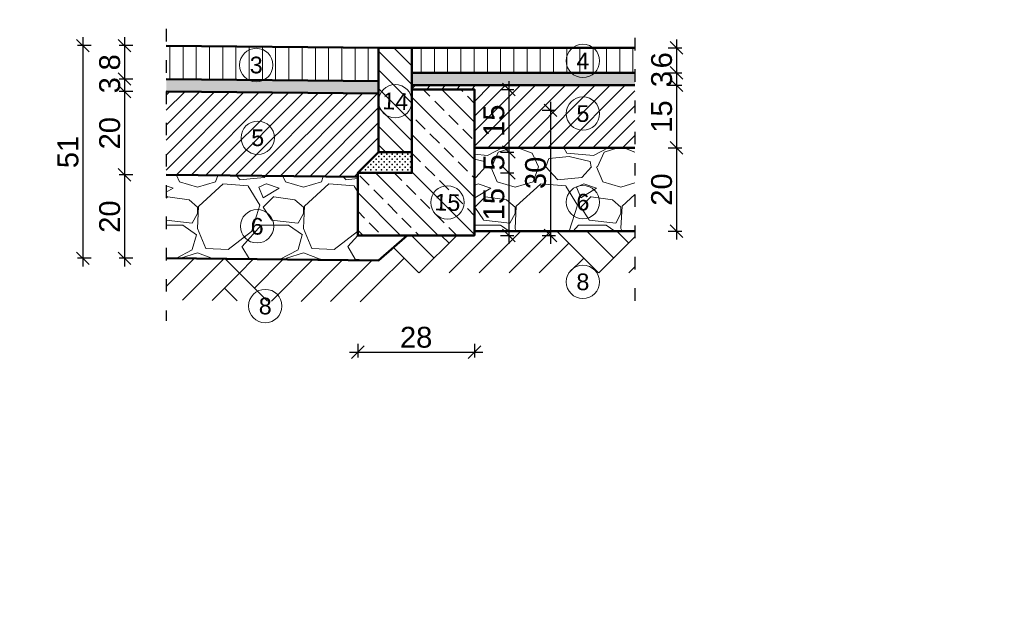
# Model space of a CAD drawing. Extents: x 8014 to 6635291, y -5609 to 5765892.
# Tile 98 of 158: x 6601197 to 6601434, y 5732401 to 5732541. Entities that reach past the tile are written whole.
import ezdxf
from ezdxf.enums import TextEntityAlignment as Align

# ---------------------------------------------------------------- set-up
doc = ezdxf.new("R2010")
doc.units = 0
doc.header["$PDSIZE"] = 0.75
doc.linetypes.add('ACAD_ISO03W100', pattern=[30, 12, -18])
doc.layers.get('0').update_dxf_attribs({"linetype": 'CONTINUOUS'})
doc.layers.get('Defpoints').update_dxf_attribs({"linetype": 'CONTINUOUS'})
doc.layers.add('a_zieleń', color=80, linetype='CONTINUOUS')
doc.styles.add('Arial', font='arial.ttf')
doc.dimstyles.new('1-50', dxfattribs={"dimtxt": 5, "dimasz": 3, "dimexe": 1.25, "dimexo": 0.625, "dimgap": 1, "dimtad": 1, "dimdec": 0, "dimrnd": 0.5, "dimtxsty": 'Arial', "dimblk": 'OBLIQUE', "dimcen": 2, "dimdle": 2, "dimclrd": 7, "dimclrt": 7, "dimadec": 0, "dimazin": 0, "dimtfac": 1, "dimtdec": 0, "dimtmove": 0, "dimatfit": 3, "dimldrblk": 'ARCHTICK', "dimfxl": 2, "dimfxlon": 1, "dimarcsym": 0})
pattern_1 = [(45, (6601717.12, 5730838.0948), (-1.7960512, 1.7960512), [])]
pattern_2 = [(135, (-1436.516, -4049.662), (-43.10522938, 6e-15), [30.48, -30.48]), (135, (-1432.924, -4046.07), (-43.10522938, 6e-15), [30.48, -30.48]), (135, (-1429.332, -4042.477), (-43.10522938, 6e-15), [30.48, -30.48]), (135, (-1425.74, -4038.885), (-43.10522938, 6e-15), [30.48, -30.48]), (135, (-1422.148, -4035.293), (-43.10522938, 6e-15), [30.48, -30.48]), (135, (-1418.556, -4031.7), (-43.10522938, 6e-15), [30.48, -30.48]), (135, (-1414.964, -4028.11), (-43.10522938, 6e-15), [30.48, -30.48]), (45, (-1458.07, -4028.11), (43.10522938, 0), [30.48, -30.48]), (45, (-1461.66, -4024.517), (43.10522938, 0), [30.48, -30.48]), (45, (-1465.253, -4020.925), (43.10522938, 0), [30.48, -30.48]), (45, (-1468.845, -4017.333), (43.10522938, 0), [30.48, -30.48]), (45, (-1472.437, -4013.74), (43.10522938, 0), [30.48, -30.48]), (45, (-1476.03, -4010.15), (43.10522938, 0), [30.48, -30.48]), (45, (-1479.622, -4006.556), (43.10522938, 0), [30.48, -30.48])]

# ---------------------------------------------------------------- blocks, each defined once
blk = doc.blocks.new('_Oblique')
at = {"color": 0, "linetype": 'ByBlock', "lineweight": -2}
blk.add_line((-0.5, -0.5), (0.5, 0.5), dxfattribs=at)
blk = doc.blocks.new('*D864')
at = {"color": 0, "lineweight": -2}
for p, q in [((6601224.56, 5732535.05), (6601221.31, 5732535.05)), ((6601222.56, 5732537.05), (6601222.56, 5732525.05)), ((6601224.56, 5732527.05), (6601221.31, 5732527.05))]:
    blk.add_line(p, q, dxfattribs=at)
at = {"layer": 'Defpoints', "color": 0}
for p in [(6601232.56, 5732535.05), (6601222.56, 5732527.05), (6601232.56, 5732527.05)]:
    blk.add_point(p, dxfattribs=at)
at = {"color": 0, "lineweight": -2, "xscale": 3, "yscale": 3, "zscale": 3}
for p, rotation in [((6601222.56, 5732535.05), 90), ((6601222.56, 5732527.05), 270)]:
    blk.add_blockref('_Oblique', p, dxfattribs=dict(at, rotation=rotation))
at = {"color": 0, "lineweight": 13, "insert": (6601219.01, 5732531.05), "char_height": 5, "attachment_point": 5, "rotation": 90, "style": 'Arial'}
blk.add_mtext('8', dxfattribs=at)
blk = doc.blocks.new('_Dot')
at = {"color": 0, "linetype": 'ByBlock', "lineweight": -2}
blk.add_line((-0.5, 0), (-1, 0), dxfattribs=at)
at = {"color": 0, "linetype": 'ByBlock', "const_width": 0.5}
blk.add_lwpolyline([(-0.25, 0, 1), (0.25, 0, 1)], format="xyb", close=True, dxfattribs=at)
blk = doc.blocks.new('*D865')
at = {"color": 0, "lineweight": -2}
for p, q in [((6601222.56, 5732529.05), (6601222.56, 5732522.05)), ((6601224.56, 5732527.05), (6601221.31, 5732527.05)), ((6601224.56, 5732524.05), (6601221.31, 5732524.05))]:
    blk.add_line(p, q, dxfattribs=at)
at = {"layer": 'Defpoints', "color": 0}
for p in [(6601232.56, 5732527.05), (6601222.56, 5732524.05), (6601232.56, 5732524.05)]:
    blk.add_point(p, dxfattribs=at)
at = {"color": 0, "lineweight": -2, "xscale": 3, "yscale": 3, "zscale": 3}
for p, rotation in [((6601222.56, 5732527.05), 90), ((6601222.56, 5732524.05), 270)]:
    blk.add_blockref('_Oblique', p, dxfattribs=dict(at, rotation=rotation))
at = {"color": 0, "lineweight": 13, "insert": (6601219.01, 5732525.55), "char_height": 5, "attachment_point": 5, "rotation": 90, "style": 'Arial'}
blk.add_mtext('3', dxfattribs=at)
blk = doc.blocks.new('*D866')
at = {"color": 0, "lineweight": -2}
for p, q in [((6601222.56, 5732526.05), (6601222.56, 5732502.05)), ((6601224.56, 5732524.05), (6601221.31, 5732524.05)), ((6601224.56, 5732504.05), (6601221.31, 5732504.05))]:
    blk.add_line(p, q, dxfattribs=at)
at = {"layer": 'Defpoints', "color": 0}
for p in [(6601232.56, 5732524.05), (6601222.56, 5732504.05), (6601232.56, 5732504.05)]:
    blk.add_point(p, dxfattribs=at)
at = {"color": 0, "lineweight": -2, "xscale": 3, "yscale": 3, "zscale": 3}
for p, rotation in [((6601222.56, 5732524.05), 90), ((6601222.56, 5732504.05), 270)]:
    blk.add_blockref('_Oblique', p, dxfattribs=dict(at, rotation=rotation))
at = {"color": 0, "lineweight": 13, "insert": (6601219.01, 5732514.05), "char_height": 5, "attachment_point": 5, "rotation": 90, "style": 'Arial'}
blk.add_mtext('20', dxfattribs=at)
blk = doc.blocks.new('*D867')
at = {"color": 0, "lineweight": -2}
for p, q in [((6601224.56, 5732504.05), (6601221.31, 5732504.05)), ((6601222.56, 5732506.05), (6601222.56, 5732482.05)), ((6601224.56, 5732484.05), (6601221.31, 5732484.05))]:
    blk.add_line(p, q, dxfattribs=at)
at = {"layer": 'Defpoints', "color": 0}
for p in [(6601232.56, 5732504.05), (6601222.56, 5732484.05), (6601232.56, 5732484.05)]:
    blk.add_point(p, dxfattribs=at)
at = {"color": 0, "lineweight": -2, "xscale": 3, "yscale": 3, "zscale": 3}
for p, rotation in [((6601222.56, 5732504.05), 90), ((6601222.56, 5732484.05), 270)]:
    blk.add_blockref('_Oblique', p, dxfattribs=dict(at, rotation=rotation))
at = {"color": 0, "lineweight": 13, "insert": (6601219.01, 5732494.05), "char_height": 5, "attachment_point": 5, "rotation": 90, "style": 'Arial'}
blk.add_mtext('20', dxfattribs=at)
blk = doc.blocks.new('*D868')
at = {"color": 0, "lineweight": -2}
for p, q in [((6601214.56, 5732535.05), (6601211.31, 5732535.05)), ((6601212.56, 5732537.05), (6601212.56, 5732482.05)), ((6601214.56, 5732484.05), (6601211.31, 5732484.05))]:
    blk.add_line(p, q, dxfattribs=at)
at = {"layer": 'Defpoints', "color": 0}
for p in [(6601232.56, 5732535.05), (6601212.56, 5732484.05), (6601232.56, 5732484.05)]:
    blk.add_point(p, dxfattribs=at)
at = {"color": 0, "lineweight": -2, "xscale": 3, "yscale": 3, "zscale": 3}
for p, rotation in [((6601212.56, 5732535.05), 90), ((6601212.56, 5732484.05), 270)]:
    blk.add_blockref('_Oblique', p, dxfattribs=dict(at, rotation=rotation))
at = {"color": 0, "lineweight": 13, "insert": (6601209.01, 5732509.55), "char_height": 5, "attachment_point": 5, "rotation": 90, "style": 'Arial'}
blk.add_mtext('51', dxfattribs=at)
blk = doc.blocks.new('*D874')
at = {"color": 0, "lineweight": -2}
for p, q in [((6601355, 5732536.54), (6601355, 5732526.54)), ((6601353, 5732534.54), (6601356.25, 5732534.54)), ((6601353, 5732528.54), (6601356.25, 5732528.54))]:
    blk.add_line(p, q, dxfattribs=at)
at = {"layer": 'Defpoints', "color": 0}
for p in [(6601345, 5732534.54), (6601344.88, 5732528.54), (6601355, 5732528.54)]:
    blk.add_point(p, dxfattribs=at)
at = {"color": 0, "lineweight": -2, "xscale": 3, "yscale": 3, "zscale": 3}
for p, rotation in [((6601355, 5732534.54), 90), ((6601355, 5732528.54), 270)]:
    blk.add_blockref('_Oblique', p, dxfattribs=dict(at, rotation=rotation))
at = {"color": 0, "lineweight": 13, "insert": (6601351.44, 5732531.54), "char_height": 5, "attachment_point": 5, "rotation": 90, "style": 'Arial'}
blk.add_mtext('6', dxfattribs=at)
blk = doc.blocks.new('*D875')
at = {"color": 0, "lineweight": -2}
for p, q in [((6601355, 5732530.54), (6601355, 5732523.54)), ((6601353, 5732528.54), (6601356.25, 5732528.54)), ((6601353, 5732525.54), (6601356.25, 5732525.54))]:
    blk.add_line(p, q, dxfattribs=at)
at = {"layer": 'Defpoints', "color": 0}
for p in [(6601344.88, 5732528.54), (6601345, 5732525.54), (6601355, 5732525.54)]:
    blk.add_point(p, dxfattribs=at)
at = {"color": 0, "lineweight": -2, "xscale": 3, "yscale": 3, "zscale": 3}
for p, rotation in [((6601355, 5732528.54), 90), ((6601355, 5732525.54), 270)]:
    blk.add_blockref('_Oblique', p, dxfattribs=dict(at, rotation=rotation))
at = {"color": 0, "lineweight": 13, "insert": (6601351.44, 5732527.04), "char_height": 5, "attachment_point": 5, "rotation": 90, "style": 'Arial'}
blk.add_mtext('3', dxfattribs=at)
blk = doc.blocks.new('*D876')
at = {"color": 0, "lineweight": -2}
for p, q in [((6601353, 5732525.54), (6601356.25, 5732525.54)), ((6601355, 5732527.54), (6601355, 5732508.54)), ((6601353, 5732510.54), (6601356.25, 5732510.54))]:
    blk.add_line(p, q, dxfattribs=at)
at = {"layer": 'Defpoints', "color": 0}
for p in [(6601345, 5732525.54), (6601345, 5732510.54), (6601355, 5732510.54)]:
    blk.add_point(p, dxfattribs=at)
at = {"color": 0, "lineweight": -2, "xscale": 3, "yscale": 3, "zscale": 3}
for p, rotation in [((6601355, 5732525.54), 90), ((6601355, 5732510.54), 270)]:
    blk.add_blockref('_Oblique', p, dxfattribs=dict(at, rotation=rotation))
at = {"color": 0, "lineweight": 13, "insert": (6601351.44, 5732518.04), "char_height": 5, "attachment_point": 5, "rotation": 90, "style": 'Arial'}
blk.add_mtext('15', dxfattribs=at)
blk = doc.blocks.new('*D877')
at = {"color": 0, "lineweight": -2}
for p, q in [((6601355, 5732512.54), (6601355, 5732488.54)), ((6601353, 5732510.54), (6601356.25, 5732510.54)), ((6601353, 5732490.54), (6601356.25, 5732490.54))]:
    blk.add_line(p, q, dxfattribs=at)
at = {"layer": 'Defpoints', "color": 0}
for p in [(6601345, 5732510.54), (6601345, 5732490.54), (6601355, 5732490.54)]:
    blk.add_point(p, dxfattribs=at)
at = {"color": 0, "lineweight": -2, "xscale": 3, "yscale": 3, "zscale": 3}
for p, rotation in [((6601355, 5732510.54), 90), ((6601355, 5732490.54), 270)]:
    blk.add_blockref('_Oblique', p, dxfattribs=dict(at, rotation=rotation))
at = {"color": 0, "lineweight": 13, "insert": (6601351.44, 5732500.54), "char_height": 5, "attachment_point": 5, "rotation": 90, "style": 'Arial'}
blk.add_mtext('20', dxfattribs=at)
blk = doc.blocks.new('*D878')
at = {"color": 0, "lineweight": -2}
for p, q in [((6601314.75, 5732526.54), (6601314.75, 5732507.54)), ((6601312.75, 5732524.54), (6601316, 5732524.54)), ((6601312.75, 5732509.54), (6601316, 5732509.54))]:
    blk.add_line(p, q, dxfattribs=at)
at = {"layer": 'Defpoints', "color": 0}
for p in [(6601284.77, 5732524.54), (6601279.75, 5732509.54), (6601314.75, 5732509.54)]:
    blk.add_point(p, dxfattribs=at)
at = {"color": 0, "lineweight": -2, "xscale": 3, "yscale": 3, "zscale": 3}
for p, rotation in [((6601314.75, 5732524.54), 90), ((6601314.75, 5732509.54), 270)]:
    blk.add_blockref('_Oblique', p, dxfattribs=dict(at, rotation=rotation))
at = {"color": 0, "lineweight": 9, "insert": (6601311.2, 5732517.04), "char_height": 5, "attachment_point": 5, "rotation": 90, "style": 'Arial'}
blk.add_mtext('15', dxfattribs=at)
blk = doc.blocks.new('_ArchTick')
at = {"color": 0, "linetype": 'ByBlock', "const_width": 0.15}
blk.add_lwpolyline([(-0.5, -0.5), (0.5, 0.5)], dxfattribs=at)
blk = doc.blocks.new('*D879')
at = {"color": 0, "lineweight": -2}
for p, q in [((6601314.75, 5732511.54), (6601314.75, 5732502.54)), ((6601312.75, 5732509.54), (6601316, 5732509.54)), ((6601312.75, 5732504.54), (6601316, 5732504.54))]:
    blk.add_line(p, q, dxfattribs=at)
at = {"layer": 'Defpoints', "color": 0}
for p in [(6601279.75, 5732509.54), (6601279.75, 5732504.54), (6601314.75, 5732504.54)]:
    blk.add_point(p, dxfattribs=at)
at = {"color": 0, "lineweight": -2, "xscale": 3, "yscale": 3, "zscale": 3}
for p, rotation in [((6601314.75, 5732509.54), 90), ((6601314.75, 5732504.54), 270)]:
    blk.add_blockref('_Oblique', p, dxfattribs=dict(at, rotation=rotation))
at = {"color": 0, "lineweight": 9, "insert": (6601311.21, 5732507.04), "char_height": 5, "attachment_point": 5, "rotation": 90, "style": 'Arial'}
blk.add_mtext('5', dxfattribs=at)
blk = doc.blocks.new('*D880')
at = {"color": 0, "lineweight": -2}
for p, q in [((6601314.75, 5732506.54), (6601314.75, 5732487.54)), ((6601312.75, 5732504.54), (6601316, 5732504.54)), ((6601312.75, 5732489.54), (6601316, 5732489.54))]:
    blk.add_line(p, q, dxfattribs=at)
at = {"layer": 'Defpoints', "color": 0}
for p in [(6601279.75, 5732504.54), (6601279.75, 5732489.54), (6601314.75, 5732489.54)]:
    blk.add_point(p, dxfattribs=at)
at = {"color": 0, "lineweight": -2, "xscale": 3, "yscale": 3, "zscale": 3}
for p, rotation in [((6601314.75, 5732504.54), 90), ((6601314.75, 5732489.54), 270)]:
    blk.add_blockref('_Oblique', p, dxfattribs=dict(at, rotation=rotation))
at = {"color": 0, "lineweight": 9, "insert": (6601311.2, 5732497.04), "char_height": 5, "attachment_point": 5, "rotation": 90, "style": 'Arial'}
blk.add_mtext('15', dxfattribs=at)
blk = doc.blocks.new('*D881')
at = {"color": 0, "lineweight": -2}
for p, q in [((6601324.75, 5732521.54), (6601324.75, 5732487.54)), ((6601322.75, 5732519.54), (6601326, 5732519.54)), ((6601322.75, 5732489.54), (6601326, 5732489.54))]:
    blk.add_line(p, q, dxfattribs=at)
at = {"layer": 'Defpoints', "color": 0}
for p in [(6601294.75, 5732519.54), (6601294.75, 5732489.54), (6601324.75, 5732489.54)]:
    blk.add_point(p, dxfattribs=at)
at = {"color": 0, "lineweight": -2, "xscale": 3, "yscale": 3, "zscale": 3}
for p, rotation in [((6601324.75, 5732519.54), 90), ((6601324.75, 5732489.54), 270)]:
    blk.add_blockref('_Oblique', p, dxfattribs=dict(at, rotation=rotation))
at = {"color": 0, "lineweight": 9, "insert": (6601321.2, 5732504.54), "char_height": 5, "attachment_point": 5, "rotation": 90, "style": 'Arial'}
blk.add_mtext('30', dxfattribs=at)
blk = doc.blocks.new('*D882')
at = {"color": 0, "lineweight": -2}
for p, q in [((6601276.52, 5732461.54), (6601308.52, 5732461.54)), ((6601278.52, 5732463.54), (6601278.52, 5732460.29)), ((6601306.52, 5732463.54), (6601306.52, 5732460.29))]:
    blk.add_line(p, q, dxfattribs=at)
at = {"layer": 'Defpoints', "color": 0}
for p in [(6601278.52, 5732489.54), (6601306.52, 5732481.54), (6601306.52, 5732461.54)]:
    blk.add_point(p, dxfattribs=at)
at = {"color": 0, "lineweight": -2, "xscale": 3, "yscale": 3, "zscale": 3, "rotation": 180}
blk.add_blockref('_Oblique', (6601278.52, 5732461.54), dxfattribs=at)
at = {"color": 0, "lineweight": -2, "xscale": 3, "yscale": 3, "zscale": 3}
blk.add_blockref('_Oblique', (6601306.52, 5732461.54), dxfattribs=at)
at = {"color": 0, "lineweight": 9, "insert": (6601292.52, 5732465.09), "char_height": 5, "attachment_point": 5, "style": 'Arial'}
blk.add_mtext('28', dxfattribs=at)

msp = doc.modelspace()

# ---------------------------------------------------------------- hatches: boundary and pattern name
at = {"lineweight": 13}
h = msp.add_hatch(dxfattribs=at)
h.set_pattern_fill('ANSI31', color=256, angle=135, style=0)
h.set_pattern_definition([(90, (6603817.8614, 5730482.822), (-3.175, 2e-32), [])])
h.paths.add_polyline_path([(6601232.558, 5732535.047), (6601232.558, 5732527.047), (6601283.524, 5732526.538), (6601283.524, 5732534.538)])
h = msp.add_hatch(dxfattribs=at)
h.set_pattern_fill('ANSI31', color=256, style=0)
h.set_pattern_definition([(135, (6601416.6815, 5732149.1183), (2.245064, 2.245064), [])])
h.paths.add_polyline_path([(6601291.524, 5732534.538), (6601291.524, 5732509.538), (6601283.524, 5732509.538), (6601283.524, 5732527.538), (6601283.524, 5732534.538)])
h = msp.add_hatch(dxfattribs=at)
h.set_pattern_fill('ANSI31', color=256, angle=135, style=0)
h.set_pattern_definition([(90, (6603817.8614, 5730482.822), (-3.175, 5e-32), [])])
h.paths.add_polyline_path([(6601345, 5732528.538), (6601291.524, 5732528.538), (6601291.524, 5732534.538), (6601345, 5732534.538)])
at = {"lineweight": 5}
h = msp.add_hatch(dxfattribs=at)
h.set_pattern_fill('AR-SAND', color=256, scale=0.02, angle=180.57282, style=0)
h.set_pattern_definition([(38.072824, (6604320.5533, 5730797.7822), (-0.04178485, 0.97845763), [0, -0.77216, 0, -0.8636, 0, -0.8255]), (8.072824, (6604320.5533, 5730797.7822), (0.8846687, 1.44256677), [0, -0.41656, 0, -0.69596, 0, -0.2667]), (328.072824, (6604319.9285, 5730797.776), (1.58187694, 0.01869012), [0, -0.254, 0, -0.9144, 0, -1.1938]), (318.072824, (6604319.9285, 5730797.776), (1.5225791, 0.4611037), [0, -0.127, 0, -0.59944, 0, -0.6858])])
h.paths.add_polyline_path([(6601345, 5732525.538), (6601291.524, 5732525.538), (6601291.524, 5732528.538), (6601345, 5732528.538)])
h = msp.add_hatch(dxfattribs=at)
h.set_pattern_fill('AR-SAND', color=256, scale=0.02, angle=180.57282, style=0)
h.set_pattern_definition([(38.072824, (6604320.5533, 5730797.7822), (-0.04178485, 0.97845763), [0, -0.77216, 0, -0.8636, 0, -0.8255]), (8.072824, (6604320.5533, 5730797.7822), (0.8846687, 1.44256677), [0, -0.41656, 0, -0.69596, 0, -0.2667]), (328.072824, (6604319.9285, 5730797.776), (1.58187694, 0.01869012), [0, -0.254, 0, -0.9144, 0, -1.1938]), (318.072824, (6604319.9285, 5730797.776), (1.5225791, 0.4611037), [0, -0.127, 0, -0.59944, 0, -0.6858])])
h.paths.add_polyline_path([(6601232.558, 5732527.047), (6601232.558, 5732524.047), (6601283.524, 5732523.538), (6601283.524, 5732526.538)])
at = {"lineweight": 13}
h = msp.add_hatch(dxfattribs=at)
h.set_pattern_fill('ANSI31', color=256, scale=0.8, style=0)
h.set_pattern_definition(pattern_1)
h.paths.add_polyline_path([(6601345, 5732510.538), (6601306.524, 5732510.538), (6601306.524, 5732524.538), (6601291.524, 5732524.538), (6601291.524, 5732525.538), (6601345, 5732525.538)])
h = msp.add_hatch(dxfattribs=at)
h.set_pattern_fill('ANSI31', color=256, scale=0.8, style=0)
h.set_pattern_definition(pattern_1)
h.paths.add_polyline_path([(6601232.558, 5732524.047), (6601232.558, 5732504.047), (6601278.524, 5732503.588), (6601278.524, 5732504.538), (6601283.524, 5732509.538), (6601283.524, 5732523.538)])
h = msp.add_hatch(dxfattribs=at)
h.set_pattern_fill('ANSI33', color=256, style=0)
h.set_pattern_definition([(135, (6601695.466, 5732028.979), (4.49013, 4.49013), []), (135, (6601690.9756, 5732028.979), (4.49013, 4.49013), [3.175, -1.5875])])
h.paths.add_polyline_path([(6601306.524, 5732489.538), (6601278.524, 5732489.538), (6601278.524, 5732504.538), (6601291.524, 5732504.538), (6601291.524, 5732524.538), (6601306.524, 5732524.538)])
h = msp.add_hatch(dxfattribs=at)
h.set_pattern_fill('CROSS', color=256, scale=0.1, style=0)
h.set_pattern_definition([(180, (6601436.1226, 5732141.39884), (-0.635, 0.635), [0.3175, -0.9525]), (90, (6601435.96387, 5732141.2401), (0.635, 0.635), [0.3175, -0.9525])])
h.paths.add_polyline_path([(6601291.524, 5732509.538), (6601291.524, 5732504.538), (6601278.524, 5732504.538), (6601283.524, 5732509.538)])
h = msp.add_hatch(dxfattribs=at)
h.set_pattern_fill('GRAVEL', color=256, style=0)
h.set_pattern_definition([(228.01279, (6601562.9932, 5731286.595), (-203.2, -228.6), [3.4172, -338.30484]), (184.96974, (6601560.7072, 5731284.055), (304.7999999, 25.4000014), [5.86405, -580.5405]), (132.51045, (6601554.8652, 5731283.547), (254.0000001, -279.3999999), [4.1348, -409.34723]), (267.27369, (6601544.9592, 5731277.197), (25.4, 508), [5.34005, -528.66437]), (292.83365, (6601544.7052, 5731271.863), (-127, 304.8), [5.23634, -518.39808]), (357.27369, (6601546.7372, 5731267.037), (-508, 25.4), [5.34005, -528.66437]), (37.69424, (6601552.0712, 5731266.783), (-330.2, -254), [7.06194, -699.13115]), (72.25533, (6601557.6592, 5731271.101), (177.80000005, 558.8), [6.6672, -660.05257]), (121.42957, (6601559.6912, 5731277.451), (-203.2, 330.2), [5.35813, -530.45546]), (175.23636, (6601556.8972, 5731282.023), (279.4, -25.4), [6.11713, -299.73937]), (222.39744, (6601550.8012, 5731282.531), (-304.8, -279.4), [7.91078, -783.16773]), (138.81407, (6601570.1052, 5731276.943), (-177.8, 152.4), [2.70005, -267.30566]), (171.46923, (6601568.0732, 5731278.721), (330.2, -50.8), [5.13682, -508.5464]), (225, (6601562.993, 5731279.483), (-5e-15, -25.4), [3.5921, -32.32893]), (203.1986, (6601561.2152, 5731282.531), (127, 50.8), [1.9344, -191.50622]), (291.8014, (6601559.437, 5731281.769), (-25.4, 76.2), [2.73566, -134.04753]), (30.96376, (6601560.453, 5731279.229), (76.2, 50.8), [4.4432, -143.663]), (161.56505, (6601564.263, 5731281.515), (50.8, -25.4), [3.21287, -77.109]), (16.38954, (6601544.7052, 5731281.769), (254, 76.2), [4.50088, -445.58827]), (70.34618, (6601549.0232, 5731283.039), (-101.6, -279.4), [3.776, -373.82216]), (293.1986, (6601564.2632, 5731286.595), (-50.8, 127), [3.8688, -189.57184]), (343.61046, (6601565.7872, 5731283.039), (-254, 76.2), [4.50088, -445.58827]), (339.44395, (6601544.7052, 5731266.021), (-127, 50.8), [4.34035, -212.67734]), (294.77514, (6601548.7692, 5731264.497), (-127.0000002, 279.4), [3.63672, -360.03593]), (66.8014, (6601564.5172, 5731261.195), (50.8, 127), [3.8688, -189.57184]), (17.35402, (6601566.0412, 5731264.751), (-330.2, -101.6), [4.25783, -421.52376]), (69.44395, (6601552.0712, 5731261.195), (-50.8, -127), [2.17018, -214.8475]), (101.30993, (6601562.993, 5731261.195), (-25.4, 101.6), [1.29515, -128.21995]), (165.96376, (6601562.739, 5731262.465), (76.2, -25.4), [5.23634, -99.49055]), (186.009, (6601557.6592, 5731263.735), (254, 25.4), [4.85267, -480.41365]), (303.69007, (6601560.453, 5731276.943), (-25.4, 50.8), [3.66324, -87.91776]), (353.15723, (6601562.4852, 5731273.895), (431.8, -50.8), [6.39557, -633.1601]), (60.9454, (6601568.8352, 5731273.133), (-101.6, -177.8), [2.6151, -258.89392]), (90, (6601570.105, 5731275.42), (-25.4, 25.4), [1.524, -23.876]), (120.25644, (6601557.1512, 5731264.497), (101.6, -177.8), [3.52867, -349.3394]), (48.01279, (6601555.3732, 5731267.545), (203.2, 228.6), [6.83443, -334.88762]), (0, (6601559.945, 5731272.625), (25.4, 25.4), [6.604, -18.796]), (325.30485, (6601566.5492, 5731272.625), (254, -177.7999999), [4.0161, -397.59317]), (254.0546, (6601569.851, 5731270.339), (-25.4, -101.6), [3.6983, -181.2165]), (207.64598, (6601568.8352, 5731266.783), (-482.6, -254), [6.02145, -596.12464]), (175.42608, (6601563.5012, 5731263.989), (-330.2, 25.4), [6.3703, -630.65846])])
h.paths.add_polyline_path([(6601283.524, 5732483.538), (6601290.381, 5732489.538), (6601283.524, 5732489.538)])
h.paths.add_polyline_path([(6601345, 5732490.538), (6601306.524, 5732490.538), (6601306.524, 5732510.538), (6601345, 5732510.538)])
h = msp.add_hatch(dxfattribs=at)
h.set_pattern_fill('GRAVEL', color=256, style=0)
h.set_pattern_definition([(228.01279, (6601562.9932, 5731286.595), (-203.2, -228.6), [3.4172, -338.30484]), (184.96974, (6601560.7072, 5731284.055), (304.7999999, 25.4000014), [5.86405, -580.5405]), (132.51045, (6601554.8652, 5731283.547), (254.0000001, -279.3999999), [4.1348, -409.34723]), (267.27369, (6601544.9592, 5731277.197), (25.4, 508), [5.34005, -528.66437]), (292.83365, (6601544.7052, 5731271.863), (-127, 304.8), [5.23634, -518.39808]), (357.27369, (6601546.7372, 5731267.037), (-508, 25.4), [5.34005, -528.66437]), (37.69424, (6601552.0712, 5731266.783), (-330.2, -254), [7.06194, -699.13115]), (72.25533, (6601557.6592, 5731271.101), (177.80000005, 558.8), [6.6672, -660.05257]), (121.42957, (6601559.6912, 5731277.451), (-203.2, 330.2), [5.35813, -530.45546]), (175.23636, (6601556.8972, 5731282.023), (279.4, -25.4), [6.11713, -299.73937]), (222.39744, (6601550.8012, 5731282.531), (-304.8, -279.4), [7.91078, -783.16773]), (138.81407, (6601570.1052, 5731276.943), (-177.8, 152.4), [2.70005, -267.30566]), (171.46923, (6601568.0732, 5731278.721), (330.2, -50.8), [5.13682, -508.5464]), (225, (6601562.993, 5731279.483), (-5e-15, -25.4), [3.5921, -32.32893]), (203.1986, (6601561.2152, 5731282.531), (127, 50.8), [1.9344, -191.50622]), (291.8014, (6601559.437, 5731281.769), (-25.4, 76.2), [2.73566, -134.04753]), (30.96376, (6601560.453, 5731279.229), (76.2, 50.8), [4.4432, -143.663]), (161.56505, (6601564.263, 5731281.515), (50.8, -25.4), [3.21287, -77.109]), (16.38954, (6601544.7052, 5731281.769), (254, 76.2), [4.50088, -445.58827]), (70.34618, (6601549.0232, 5731283.039), (-101.6, -279.4), [3.776, -373.82216]), (293.1986, (6601564.2632, 5731286.595), (-50.8, 127), [3.8688, -189.57184]), (343.61046, (6601565.7872, 5731283.039), (-254, 76.2), [4.50088, -445.58827]), (339.44395, (6601544.7052, 5731266.021), (-127, 50.8), [4.34035, -212.67734]), (294.77514, (6601548.7692, 5731264.497), (-127.0000002, 279.4), [3.63672, -360.03593]), (66.8014, (6601564.5172, 5731261.195), (50.8, 127), [3.8688, -189.57184]), (17.35402, (6601566.0412, 5731264.751), (-330.2, -101.6), [4.25783, -421.52376]), (69.44395, (6601552.0712, 5731261.195), (-50.8, -127), [2.17018, -214.8475]), (101.30993, (6601562.993, 5731261.195), (-25.4, 101.6), [1.29515, -128.21995]), (165.96376, (6601562.739, 5731262.465), (76.2, -25.4), [5.23634, -99.49055]), (186.00901, (6601557.6592, 5731263.735), (254, 25.4), [4.85267, -480.41365]), (303.69007, (6601560.453, 5731276.943), (-25.4, 50.8), [3.66324, -87.91776]), (353.15723, (6601562.4852, 5731273.895), (431.8, -50.8), [6.39557, -633.1601]), (60.9454, (6601568.8352, 5731273.133), (-101.6, -177.8), [2.6151, -258.89392]), (90, (6601570.105, 5731275.42), (-25.4, 25.4), [1.524, -23.876]), (120.25644, (6601557.1512, 5731264.497), (101.6, -177.8), [3.52867, -349.3394]), (48.01279, (6601555.3732, 5731267.545), (203.2, 228.6), [6.83443, -334.88762]), (0, (6601559.945, 5731272.625), (25.4, 25.4), [6.604, -18.796]), (325.30485, (6601566.5492, 5731272.625), (254, -177.7999999), [4.0161, -397.59317]), (254.0546, (6601569.851, 5731270.339), (-25.4, -101.6), [3.6983, -181.2165]), (207.64598, (6601568.8352, 5731266.783), (-482.6, -254), [6.02145, -596.12464]), (175.42608, (6601563.5012, 5731263.989), (-330.2, 25.4), [6.3703, -630.65846])])
h.paths.add_polyline_path([(6601232.558, 5732504.047), (6601232.558, 5732484.047), (6601283.524, 5732483.538), (6601283.524, 5732489.538), (6601278.524, 5732489.538), (6601278.524, 5732503.588)])
at = {"linetype": 'ByBlock', "lineweight": -2, "transparency": 33554687}
h = msp.add_hatch(dxfattribs=at)
h.set_pattern_fill('AR-PARQ1', color=256, scale=0.1, angle=45)
h.set_pattern_definition(pattern_2)
h.paths.add_polyline_path([(6601345, 5732480.538), (6601291.524, 5732480.538), (6601283.524, 5732473.538), (6601283.524, 5732483.538), (6601290.381, 5732489.538), (6601306.524, 5732489.538), (6601306.524, 5732490.538), (6601345, 5732490.538)])
h = msp.add_hatch(dxfattribs=at)
h.set_pattern_fill('AR-PARQ1', color=256, scale=0.1, angle=45)
h.set_pattern_definition(pattern_2)
h.paths.add_polyline_path([(6601232.558, 5732484.047), (6601232.558, 5732474.047), (6601283.524, 5732473.538), (6601283.524, 5732483.538)])
at = {"layer": 'a_zieleń', "transparency": 33554687}
h = msp.add_hatch(dxfattribs=at)
h.set_pattern_fill('ANSI31', color=256, scale=2, angle=0.54156)
h.set_pattern_definition([(45.54155787, (6600987.53512, 5732094.77134), (-0.1784396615, 0.175097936), [])])
edge = h.paths.add_edge_path()
edge.add_line((6601184.523, 5731785.715), (6601184.767, 5731785.473))
edge.add_line((6601184.767, 5731785.473), (6601208.79, 5731802.27))
edge.add_line((6601208.79, 5731802.27), (6601211.05, 5731814.48))
edge.add_line((6601211.05, 5731814.48), (6601142.151, 5731813.823))
edge.add_arc((6601143.698, 5731819.102), 5.501, 253.66034, 270.54751)
edge.add_line((6601143.751, 5731813.601), (6601191.034, 5731814.053))
edge.add_arc((6601191.122, 5731812.113), 1.942, 359.83741, 92.59397, ccw=False)
edge.add_line((6601193.063, 5731812.108), (6601193.074, 5731811.004))
edge.add_line((6601193.074, 5731811.004), (6601197.383, 5731811.045))
edge.add_line((6601197.383, 5731811.045), (6601197.425, 5731806.621))
edge.add_line((6601197.425, 5731806.621), (6601199.732, 5731806.642))
edge.add_line((6601199.732, 5731806.642), (6601199.803, 5731799.171))
edge.add_line((6601199.803, 5731799.171), (6601197.516, 5731797.165))
edge.add_line((6601197.516, 5731797.165), (6601194.216, 5731797.133))
edge.add_line((6601194.216, 5731797.133), (6601194.251, 5731793.47))
edge.add_arc((6601191.538, 5731793.658), 2.72, 281.08945, 356.03579, ccw=False)
edge.add_line((6601192.061, 5731790.989), (6601185.152, 5731786.156))
edge.add_arc((71774552.687, -87417922.681), 113685689.918, 124.97904394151, 124.97904432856)
h.paths.add_polyline_path([(6601204.906, 5731809.178), (6601202.577, 5731808.579), (6601203.741, 5731808.879)], flags=16)

# ---------------------------------------------------------------- linework, layer by layer
at = {"linetype": 'ACAD_ISO03W100', "ltscale": 0.25}
for points in [[(6601232.558, 5732539.053), (6601232.558, 5732469.053)], [(6601345, 5732536.889), (6601345, 5732469.444)]]:
    msp.add_lwpolyline(points, dxfattribs=at)
at = {"lineweight": 50}
for points in [[(6601232.558, 5732535.047), (6601283.524, 5732534.538)], [(6601291.524, 5732534.538), (6601345, 5732534.538)], [(6601291.524, 5732528.538), (6601345, 5732528.538)], [(6601232.558, 5732527.047), (6601283.524, 5732526.538)], [(6601291.524, 5732525.538), (6601345, 5732525.538)], [(6601232.558, 5732524.047), (6601283.524, 5732523.538)], [(6601306.524, 5732510.538), (6601345, 5732510.538)], [(6601232.558, 5732504.047), (6601278.524, 5732503.588)], [(6601306.524, 5732490.538), (6601345, 5732490.538)], [(6601232.558, 5732484.047), (6601283.524, 5732483.538), (6601290.381, 5732489.538)]]:
    msp.add_lwpolyline(points, dxfattribs=at)
at = {"lineweight": 13}
for points in [[(6601291.524, 5732534.538), (6601291.524, 5732509.538), (6601283.524, 5732509.538), (6601283.524, 5732527.538), (6601283.524, 5732534.538)], [(6601306.524, 5732489.538), (6601278.524, 5732489.538), (6601278.524, 5732489.538), (6601278.524, 5732504.538), (6601278.524, 5732504.538), (6601291.524, 5732504.538), (6601291.524, 5732524.538), (6601306.524, 5732524.538)]]:
    msp.add_lwpolyline(points, close=True, dxfattribs=at)
at = {"lineweight": 50}
for points in [[(6601283.524, 5732509.538), (6601291.524, 5732509.538), (6601291.524, 5732534.538), (6601283.524, 5732534.538)], [(6601291.524, 5732504.538), (6601291.524, 5732509.538), (6601291.524, 5732524.538), (6601306.524, 5732524.538), (6601306.524, 5732489.538), (6601278.524, 5732489.538), (6601278.524, 5732504.538)], [(6601283.524, 5732509.538), (6601291.524, 5732509.538), (6601291.524, 5732504.538), (6601278.524, 5732504.538)]]:
    msp.add_lwpolyline(points, close=True, dxfattribs=at)
at = {"color": 5, "lineweight": 20}
for centre in [(6601332.531, 5732531.387), (6601254.155, 5732530.408), (6601287.524, 5732521.718), (6601332.531, 5732518.759), (6601254.511, 5732512.96), (6601300.024, 5732497.461), (6601332.531, 5732497.524), (6601254.371, 5732491.725), (6601332.531, 5732478.406), (6601256.319, 5732472.607)]:
    msp.add_circle(centre, 4, dxfattribs=at)

# ---------------------------------------------------------------- texts
at = {"color": 5, "lineweight": 20, "style": 'Arial'}
for s, rotation, p in [('3', 0.03674, (6601254.155, 5732530.408)), ('4', 0.03674, (6601332.531, 5732531.387)), ('14', 358.34564, (6601287.524, 5732521.718)), ('5', 0.03674, (6601332.531, 5732518.759)), ('5', 0.03674, (6601254.511, 5732512.96)), ('15', 358.34564, (6601300.024, 5732497.461)), ('6', 0.03674, (6601332.531, 5732497.524)), ('6', 0.03674, (6601254.371, 5732491.725)), ('8', 0.03674, (6601332.531, 5732478.406)), ('8', 0.03674, (6601256.319, 5732472.607))]:
    msp.add_text(s, height=4, rotation=rotation, dxfattribs=at).set_placement(p, align=Align.MIDDLE_CENTER)

# ---------------------------------------------------------------- dimensions: what is measured, and where the dimension line sits
at = {"color": 5, "lineweight": 13}
for base, p1, p2, override, picture, middle in [((6601212.562, 5732484.047), (6601232.558, 5732535.047), (6601232.558, 5732484.047), {"dimtxsty": 'Arial', "dimclrd": 0, "dimclre": 0, "dimclrt": 0, "dimtmove": 1, "dimldrblk": 'Dot'}, '*D868', (6601209.009, 5732509.547)), ((6601222.56, 5732527.047), (6601232.558, 5732535.047), (6601232.558, 5732527.047), {"dimtxsty": 'Arial', "dimclrd": 0, "dimclre": 0, "dimclrt": 0, "dimtmove": 1, "dimldrblk": 'Dot'}, '*D864', (6601219.007, 5732531.047)), ((6601222.56, 5732504.047), (6601232.558, 5732524.047), (6601232.558, 5732504.047), {"dimtxsty": 'Arial', "dimclrd": 0, "dimclre": 0, "dimclrt": 0, "dimtmove": 1, "dimldrblk": 'Dot'}, '*D866', (6601219.007, 5732514.047)), ((6601354.998, 5732510.538), (6601345, 5732525.538), (6601345, 5732510.538), {"dimtxsty": 'Arial', "dimclrd": 0, "dimclre": 0, "dimclrt": 0, "dimldrblk": 'Dot'}, '*D876', (6601351.445, 5732518.038)), ((6601354.998, 5732490.538), (6601345, 5732510.538), (6601345, 5732490.538), {"dimclrd": 0, "dimclre": 0, "dimclrt": 0, "dimtmove": 1, "dimldrblk": 'Dot'}, '*D877', (6601351.445, 5732500.538)), ((6601222.56, 5732484.047), (6601232.558, 5732504.047), (6601232.558, 5732484.047), {"dimtxsty": 'Arial', "dimclrd": 0, "dimclre": 0, "dimclrt": 0, "dimtmove": 1, "dimldrblk": 'Dot'}, '*D867', (6601219.007, 5732494.047))]:
    dim = msp.add_linear_dim(base=base, p1=p1, p2=p2, angle=90, dimstyle='1-50', override=override, dxfattribs=at)
    dim.commit()
    dim.dimension.update_dxf_attribs({"geometry": picture, "text_midpoint": middle})
for base, p1, p2, override, picture, middle in [((6601354.998, 5732528.54), (6601345, 5732534.538), (6601344.88, 5732528.54), {"dimtxsty": 'Arial', "dimclrd": 0, "dimclre": 0, "dimclrt": 0, "dimldrblk": 'Dot'}, '*D874', (6601354.998, 5732531.539)), ((6601354.998, 5732525.538), (6601344.88, 5732528.54), (6601345, 5732525.538), {"dimtxsty": 'Arial', "dimclrd": 0, "dimclre": 0, "dimclrt": 0, "dimldrblk": 'Dot'}, '*D875', (6601354.998, 5732527.039)), ((6601222.56, 5732524.047), (6601232.558, 5732527.047), (6601232.558, 5732524.047), {"dimtxsty": 'Arial', "dimclrd": 0, "dimclre": 0, "dimclrt": 0, "dimtmove": 1, "dimldrblk": 'Dot'}, '*D865', (6601222.56, 5732525.547))]:
    dim = msp.add_linear_dim(base=base, p1=p1, p2=p2, angle=90, dimstyle='1-50', override=override, dxfattribs=at)
    dim.commit()
    dim.dimension.update_dxf_attribs({"geometry": picture, "text_midpoint": middle, "dimtype": 160})
at = {"color": 5, "lineweight": 9}
for base, p1, p2, override, picture, middle in [((6601314.75, 5732509.538), (6601284.774, 5732524.538), (6601279.75, 5732509.538), {"dimclrd": 0, "dimclre": 0, "dimclrt": 0}, '*D878', (6601311.197, 5732517.038)), ((6601324.75, 5732489.538), (6601294.75, 5732519.538), (6601294.75, 5732489.538), {"dimclrd": 0, "dimclre": 0, "dimclrt": 0}, '*D881', (6601321.195, 5732504.538)), ((6601314.75, 5732489.538), (6601279.75, 5732504.538), (6601279.75, 5732489.538), {"dimclrd": 0, "dimclre": 0, "dimclrt": 0, "dimtmove": 1}, '*D880', (6601311.197, 5732497.038))]:
    dim = msp.add_linear_dim(base=base, p1=p1, p2=p2, angle=90, dimstyle='1-50', override=override, dxfattribs=at)
    dim.commit()
    dim.dimension.update_dxf_attribs({"geometry": picture, "text_midpoint": middle})
dim = msp.add_linear_dim(base=(6601314.75, 5732504.538), p1=(6601279.75, 5732509.538), p2=(6601279.75, 5732504.538), angle=90, dimstyle='1-50', override={"dimclrd": 0, "dimclre": 0, "dimclrt": 0, "dimtmove": 1}, dxfattribs=at)
dim.commit()
dim.dimension.update_dxf_attribs({"geometry": '*D879', "text_midpoint": (6601314.75, 5732507.038), "dimtype": 160})
dim = msp.add_linear_dim(base=(6601306.524, 5732461.538), p1=(6601278.524, 5732489.538), p2=(6601306.524, 5732481.538), dimstyle='1-50', override={"dimclrd": 0, "dimclre": 0, "dimclrt": 0}, dxfattribs=at)
dim.commit()
dim.dimension.update_dxf_attribs({"geometry": '*D882', "text_midpoint": (6601292.524, 5732465.091)})

doc.saveas('drawing.dxf')
